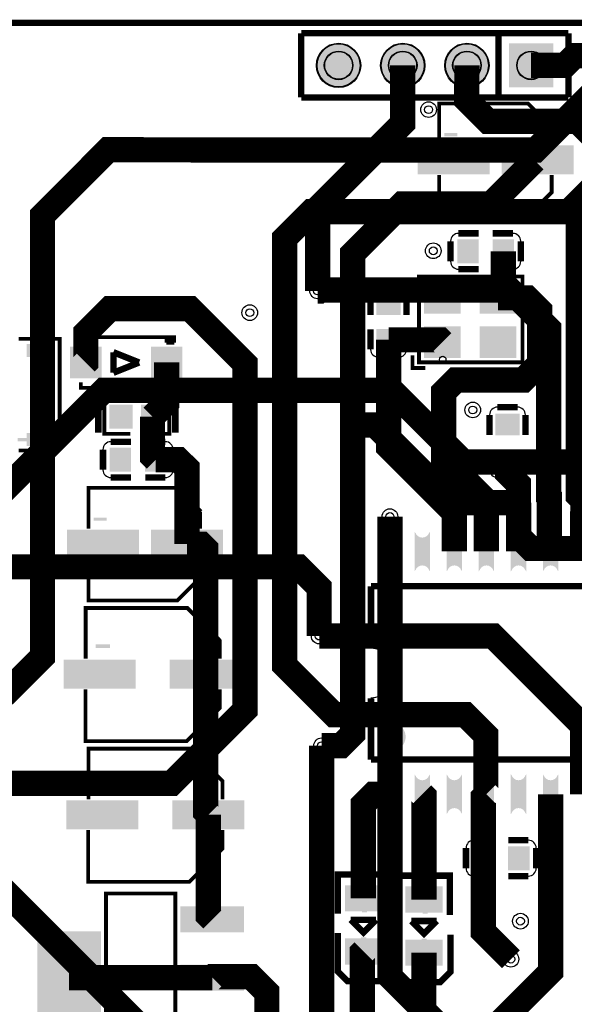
# Model space of a CAD drawing. Header units: millimetres. Extents: x -16.3 to 45, y -46.7 to 12.4.
# Tile 3 of 4: x 5.7 to 27.6, y -26.5 to 12.4. Entities that reach past the tile are written whole.
import ezdxf

# ---------------------------------------------------------------- set-up
doc = ezdxf.new("R2010")
doc.units = ezdxf.units.MM
for name, color, linetype, true_color in [('BoardOutLine', 7, 'Continuous', 0xff00ff), ('BottomLayer', 7, 'Continuous', 0x0000ff), ('BottomSolderMaskLayer', 7, 'Continuous', 0xaa00ff), ('Document', 7, 'Continuous', 0xffffff), ('Hole', 7, 'Continuous', 0x222222), ('Multi-Layer', 7, 'Continuous', 0xc0c0c0), ('TopLayer', 7, 'Continuous', 0xff0000), ('TopPasteMaskLayer', 7, 'Continuous', 0x808080), ('TopSilkLayer', 7, 'Continuous', 0xffcc00), ('TopSolderMaskLayer', 7, 'Continuous', 0x800080)]:
    doc.layers.add(name, color=color, linetype=linetype, true_color=true_color)

msp = doc.modelspace()

# ---------------------------------------------------------------- hatches: boundary and pattern name
at = {"layer": 'BottomSolderMaskLayer'}
for points in [[(17.402, 10.624, 1), (19.152, 10.624, 1)], [(19.942, 10.624, 1), (21.692, 10.624, 1)], [(22.482, 10.624, 1), (24.232, 10.624, 1)], [(26.772, 9.749), (25.022, 9.749), (25.022, 11.499), (26.772, 11.499)]]:
    msp.add_hatch(color=256, dxfattribs=at).paths.add_polyline_path(points)
at = {"layer": 'Document'}
for points in [[(26.314, 6.461), (26.314, 7.321), (26.185, 7.321), (26.185, 6.461)], [(22.465, 6.827), (22.465, 6.956), (22.981, 6.956), (22.981, 6.827)], [(26.507, 6.827), (26.507, 6.956), (25.991, 6.956), (25.991, 6.827)], [(22.28, 1.76), (22.28, 1.125), (22.407, 1.125), (22.407, 1.76)], [(22.019, 1.373), (22.654, 1.373), (22.654, 1.5), (22.019, 1.5)], [(21.749, 0.017), (21.785, 0.017), (21.785, -0.055), (21.749, -0.055)], [(21.785, 0.017), (21.821, 0.017), (21.821, -0.055), (21.785, -0.055)], [(21.821, 0.053), (21.857, 0.053), (21.857, -0.055), (21.821, -0.055)], [(21.857, 0.089), (21.893, 0.089), (21.893, -0.019), (21.857, -0.019)], [(21.893, 0.089), (21.929, 0.089), (21.929, -0.451), (21.893, -0.451)], [(21.929, 0.125), (21.965, 0.125), (21.965, -0.451), (21.929, -0.451)], [(21.965, 0.125), (22.001, 0.125), (22.001, -0.451), (21.965, -0.451)], [(22.001, 0.125), (22.037, 0.125), (22.037, -0.451), (22.001, -0.451)], [(8.214, -0.695), (8.214, -1.575), (8.034, -1.575), (8.034, -0.695)], [(7.654, -1.107), (8.534, -1.107), (8.534, -1.287), (7.654, -1.287)], [(11.184, -1.037), (12.064, -1.037), (12.064, -1.217), (11.184, -1.217)], [(12.431, -8.748), (12.431, -7.888), (12.302, -7.888), (12.302, -8.748)], [(8.582, -8.382), (8.582, -8.253), (9.098, -8.253), (9.098, -8.382)], [(12.624, -8.382), (12.624, -8.253), (12.108, -8.253), (12.108, -8.382)], [(12.954, -13.94), (12.954, -12.98), (12.81, -12.98), (12.81, -13.94)], [(8.658, -13.532), (8.658, -13.388), (9.234, -13.388), (9.234, -13.532)], [(13.17, -13.532), (13.17, -13.388), (12.594, -13.388), (12.594, -13.532)], [(13.064, -19.505), (13.064, -18.545), (12.92, -18.545), (12.92, -19.505)], [(8.768, -19.097), (8.768, -18.953), (9.344, -18.953), (9.344, -19.097)], [(13.28, -19.097), (13.28, -18.953), (12.704, -18.953), (12.704, -19.097)], [(19.2, -22.886), (19.2, -21.786), (19.4, -21.786), (19.4, -22.886)], [(21.6, -22.933), (21.6, -21.833), (21.8, -21.833), (21.8, -22.933)], [(19.816, -22.439), (18.716, -22.439), (18.716, -22.239), (19.816, -22.239)], [(22.216, -22.486), (21.116, -22.486), (21.116, -22.286), (22.216, -22.286)], [(19.369, -23.874), (19.369, -24.974), (19.169, -24.974), (19.169, -23.874)], [(21.769, -23.921), (21.769, -25.021), (21.569, -25.021), (21.569, -23.921)]]:
    msp.add_hatch(color=256, dxfattribs=at).paths.add_polyline_path(points)
at = {"layer": 'Multi-Layer'}
for points in [[(17.427, 10.624, 1), (19.127, 10.624, 1)], [(19.967, 10.624, 1), (21.667, 10.624, 1)], [(22.507, 10.624, 1), (24.207, 10.624, 1)], [(26.747, 9.774), (25.047, 9.774), (25.047, 11.474), (26.747, 11.474)]]:
    msp.add_hatch(color=256, dxfattribs=at).paths.add_polyline_path(points)
at = {"layer": 'TopLayer'}
for points in [[(24.235, 6.341), (21.435, 6.341), (21.435, 7.441), (24.235, 7.441)], [(27.557, 6.341), (24.757, 6.341), (24.757, 7.441), (27.557, 7.441)], [(22.999, 3.718), (23.799, 3.718), (23.799, 2.818), (22.999, 2.818)], [(24.399, 3.718), (25.199, 3.718), (25.199, 2.818), (24.399, 2.818)], [(21.687, 2.028), (23.087, 2.028), (23.087, 0.828), (21.687, 0.828)], [(23.887, 2.028), (25.287, 2.028), (25.287, 0.828), (23.887, 0.828)], [(20.704, 1.566), (20.704, 0.766), (19.804, 0.766), (19.804, 1.566)], [(20.704, 0.166), (20.704, -0.634), (19.804, -0.634), (19.804, 0.166)], [(21.687, 0.278), (23.087, 0.278), (23.087, -0.922), (21.687, -0.922)], [(23.887, 0.278), (25.287, 0.278), (25.287, -0.922), (23.887, -0.922)], [(8.87, -1.731), (7.67, -1.731), (7.67, -0.531), (8.87, -0.531)], [(12.07, -1.731), (10.87, -1.731), (10.87, -0.531), (12.07, -0.531)], [(10.104, -3.727), (10.104, -2.819), (9.231, -2.819), (9.231, -3.727)], [(10.474, -3.727), (10.474, -2.819), (11.347, -2.819), (11.347, -3.727)], [(25.413, -3.185), (25.413, -3.985), (24.513, -3.985), (24.513, -3.185)], [(9.24, -4.525), (10.04, -4.525), (10.04, -5.425), (9.24, -5.425)], [(10.64, -4.525), (11.44, -4.525), (11.44, -5.425), (10.64, -5.425)], [(25.413, -4.585), (25.413, -5.385), (24.513, -5.385), (24.513, -4.585)], [(10.352, -8.868), (7.552, -8.868), (7.552, -7.768), (10.352, -7.768)], [(13.674, -8.868), (10.874, -8.868), (10.874, -7.768), (13.674, -7.768)], [(20.6, -7.839, -0.785398), (20.04, -7.839), (20.04, -9.379, -0.785398), (20.6, -9.379)], [(21.87, -7.839, -0.785398), (21.31, -7.839), (21.31, -9.379, -0.785398), (21.87, -9.379)], [(23.14, -7.839, -0.785398), (22.58, -7.839), (22.58, -9.379, -0.785398), (23.14, -9.379)], [(24.41, -7.839, -0.785398), (23.85, -7.839), (23.85, -9.379, -0.785398), (24.41, -9.379)], [(25.68, -7.839, -0.785398), (25.12, -7.839), (25.12, -9.379, -0.785398), (25.68, -9.379)], [(26.95, -7.839, -0.785398), (26.39, -7.839), (26.39, -9.379, -0.785398), (26.95, -9.379)], [(10.214, -14.01), (7.414, -14.01), (7.414, -12.91), (10.214, -12.91)], [(14.414, -14.01), (11.614, -14.01), (11.614, -12.91), (14.414, -12.91)], [(20.6, -17.439, -0.785398), (20.04, -17.439), (20.04, -18.979, -0.785398), (20.6, -18.979)], [(21.87, -17.439, -0.785398), (21.31, -17.439), (21.31, -18.979, -0.785398), (21.87, -18.979)], [(23.14, -17.439, -0.785398), (22.58, -17.439), (22.58, -18.979, -0.785398), (23.14, -18.979)], [(24.41, -17.439, -0.785398), (23.85, -17.439), (23.85, -18.979, -0.785398), (24.41, -18.979)], [(25.68, -17.439, -0.785398), (25.12, -17.439), (25.12, -18.979, -0.785398), (25.68, -18.979)], [(26.95, -17.439, -0.785398), (26.39, -17.439), (26.39, -18.979, -0.785398), (26.95, -18.979)], [(10.324, -19.575), (7.524, -19.575), (7.524, -18.475), (10.324, -18.475)], [(14.524, -19.575), (11.724, -19.575), (11.724, -18.475), (14.524, -18.475)], [(24.411, -21.191), (23.611, -21.191), (23.611, -20.291), (24.411, -20.291)], [(25.811, -21.191), (25.011, -21.191), (25.011, -20.291), (25.811, -20.291)], [(19.96, -21.83), (19.96, -22.83), (18.56, -22.83), (18.56, -21.83)], [(22.36, -21.877), (22.36, -22.877), (20.96, -22.877), (20.96, -21.877)], [(14.512, -23.655), (14.512, -22.675), (12.042, -22.675), (12.042, -23.655)], [(8.842, -23.665), (8.842, -27.265), (6.372, -27.265), (6.372, -23.665)], [(19.96, -24.93), (19.96, -23.93), (18.56, -23.93), (18.56, -24.93)], [(22.36, -24.977), (22.36, -23.977), (20.96, -23.977), (20.96, -24.977)], [(14.512, -25.955), (14.512, -24.975), (12.042, -24.975), (12.042, -25.955)]]:
    msp.add_hatch(color=256, dxfattribs=at).paths.add_polyline_path(points)
at = {"layer": 'TopPasteMaskLayer'}
for points in [[(24.235, 6.341), (21.435, 6.341), (21.435, 7.441), (24.235, 7.441)], [(27.557, 6.341), (24.757, 6.341), (24.757, 7.441), (27.557, 7.441)], [(22.999, 3.718), (23.799, 3.718), (23.799, 2.818), (22.999, 2.818)], [(24.399, 3.718), (25.199, 3.718), (25.199, 2.818), (24.399, 2.818)], [(21.687, 2.028), (23.087, 2.028), (23.087, 0.828), (21.687, 0.828)], [(23.887, 2.028), (25.287, 2.028), (25.287, 0.828), (23.887, 0.828)], [(20.704, 1.566), (20.704, 0.766), (19.804, 0.766), (19.804, 1.566)], [(20.704, 0.166), (20.704, -0.634), (19.804, -0.634), (19.804, 0.166)], [(21.687, 0.278), (23.087, 0.278), (23.087, -0.922), (21.687, -0.922)], [(23.887, 0.278), (25.287, 0.278), (25.287, -0.922), (23.887, -0.922)], [(8.87, -1.731), (7.67, -1.731), (7.67, -0.531), (8.87, -0.531)], [(12.07, -1.731), (10.87, -1.731), (10.87, -0.531), (12.07, -0.531)], [(10.123, -3.418), (10.123, -3.128), (9.826, -2.819), (9.298, -2.819), (9.231, -2.887), (9.231, -3.659), (9.298, -3.727), (9.826, -3.727)], [(10.455, -3.418), (10.455, -3.128), (10.752, -2.819), (11.28, -2.819), (11.347, -2.887), (11.347, -3.659), (11.28, -3.727), (10.752, -3.727)], [(25.413, -3.185), (25.413, -3.985), (24.513, -3.985), (24.513, -3.185)], [(9.24, -4.525), (10.04, -4.525), (10.04, -5.425), (9.24, -5.425)], [(10.64, -4.525), (11.44, -4.525), (11.44, -5.425), (10.64, -5.425)], [(25.413, -4.585), (25.413, -5.385), (24.513, -5.385), (24.513, -4.585)], [(10.352, -8.868), (7.552, -8.868), (7.552, -7.768), (10.352, -7.768)], [(13.674, -8.868), (10.874, -8.868), (10.874, -7.768), (13.674, -7.768)], [(20.6, -7.839, -0.785398), (20.04, -7.839), (20.04, -9.379, -0.785398), (20.6, -9.379)], [(21.87, -7.839, -0.785398), (21.31, -7.839), (21.31, -9.379, -0.785398), (21.87, -9.379)], [(23.14, -7.839, -0.785398), (22.58, -7.839), (22.58, -9.379, -0.785398), (23.14, -9.379)], [(24.41, -7.839, -0.785398), (23.85, -7.839), (23.85, -9.379, -0.785398), (24.41, -9.379)], [(25.68, -7.839, -0.785398), (25.12, -7.839), (25.12, -9.379, -0.785398), (25.68, -9.379)], [(26.95, -7.839, -0.785398), (26.39, -7.839), (26.39, -9.379, -0.785398), (26.95, -9.379)], [(10.214, -14.01), (7.414, -14.01), (7.414, -12.91), (10.214, -12.91)], [(14.414, -14.01), (11.614, -14.01), (11.614, -12.91), (14.414, -12.91)], [(20.6, -17.439, -0.785398), (20.04, -17.439), (20.04, -18.979, -0.785398), (20.6, -18.979)], [(21.87, -17.439, -0.785398), (21.31, -17.439), (21.31, -18.979, -0.785398), (21.87, -18.979)], [(23.14, -17.439, -0.785398), (22.58, -17.439), (22.58, -18.979, -0.785398), (23.14, -18.979)], [(24.41, -17.439, -0.785398), (23.85, -17.439), (23.85, -18.979, -0.785398), (24.41, -18.979)], [(25.68, -17.439, -0.785398), (25.12, -17.439), (25.12, -18.979, -0.785398), (25.68, -18.979)], [(26.95, -17.439, -0.785398), (26.39, -17.439), (26.39, -18.979, -0.785398), (26.95, -18.979)], [(10.324, -19.575), (7.524, -19.575), (7.524, -18.475), (10.324, -18.475)], [(14.524, -19.575), (11.724, -19.575), (11.724, -18.475), (14.524, -18.475)], [(24.411, -21.191), (23.611, -21.191), (23.611, -20.291), (24.411, -20.291)], [(25.811, -21.191), (25.011, -21.191), (25.011, -20.291), (25.811, -20.291)], [(19.96, -21.83), (19.96, -22.83), (18.56, -22.83), (18.56, -21.83)], [(22.36, -21.877), (22.36, -22.877), (20.96, -22.877), (20.96, -21.877)], [(14.512, -23.655), (14.512, -22.675), (12.042, -22.675), (12.042, -23.655)], [(8.842, -23.665), (8.842, -27.265), (6.372, -27.265), (6.372, -23.665)], [(19.96, -24.93), (19.96, -23.93), (18.56, -23.93), (18.56, -24.93)], [(22.36, -24.977), (22.36, -23.977), (20.96, -23.977), (20.96, -24.977)], [(14.512, -25.955), (14.512, -24.975), (12.042, -24.975), (12.042, -25.955)]]:
    msp.add_hatch(color=256, dxfattribs=at).paths.add_polyline_path(points)
at = {"layer": 'TopSilkLayer'}
for points in [[(26.314, 7.45), (26.314, 8.31), (26.185, 8.31), (26.185, 7.45)], [(22.465, 7.816), (22.465, 7.945), (22.981, 7.945), (22.981, 7.816)], [(26.507, 7.816), (26.507, 7.945), (25.991, 7.945), (25.991, 7.816)], [(5.932, -0.398), (6.061, -0.398), (6.061, -0.914), (5.932, -0.914)], [(5.566, -4.247), (6.426, -4.247), (6.426, -4.118), (5.566, -4.118)], [(5.932, -4.44), (6.061, -4.44), (6.061, -3.924), (5.932, -3.924)], [(12.431, -7.759), (12.431, -6.899), (12.302, -6.899), (12.302, -7.759)], [(8.582, -7.393), (8.582, -7.264), (9.098, -7.264), (9.098, -7.393)], [(12.624, -7.393), (12.624, -7.264), (12.108, -7.264), (12.108, -7.393)], [(12.954, -12.836), (12.954, -11.876), (12.81, -11.876), (12.81, -12.836)], [(8.658, -12.428), (8.658, -12.284), (9.234, -12.284), (9.234, -12.428)], [(13.17, -12.428), (13.17, -12.284), (12.594, -12.284), (12.594, -12.428)], [(19.85, -15.939), (19.851, -15.906), (19.854, -15.872), (19.859, -15.839), (19.866, -15.807), (19.874, -15.774), (19.885, -15.743), (19.898, -15.712), (19.913, -15.682), (19.93, -15.653), (19.948, -15.625), (19.968, -15.598), (19.99, -15.573), (20.013, -15.549), (20.037, -15.526), (20.063, -15.505), (20.091, -15.486), (20.119, -15.468), (20.148, -15.452), (20.179, -15.438), (20.21, -15.426), (20.242, -15.416), (20.274, -15.408), (20.307, -15.402), (20.34, -15.398), (20.373, -15.396), (20.407, -15.396), (20.44, -15.398), (20.473, -15.402), (20.506, -15.408), (20.538, -15.416), (20.57, -15.426), (20.601, -15.438), (20.632, -15.452), (20.661, -15.468), (20.689, -15.486), (20.717, -15.505), (20.743, -15.526), (20.767, -15.549), (20.79, -15.573), (20.812, -15.598), (20.832, -15.625), (20.85, -15.653), (20.867, -15.682), (20.882, -15.712), (20.895, -15.743), (20.906, -15.774), (20.914, -15.807), (20.921, -15.839), (20.926, -15.872), (20.929, -15.906), (20.93, -15.939), (20.929, -15.972), (20.926, -16.006), (20.921, -16.039), (20.914, -16.071), (20.906, -16.104), (20.895, -16.135), (20.882, -16.166), (20.867, -16.196), (20.85, -16.225), (20.832, -16.253), (20.812, -16.28), (20.79, -16.305), (20.767, -16.329), (20.743, -16.352), (20.717, -16.373), (20.689, -16.392), (20.661, -16.41), (20.632, -16.426), (20.601, -16.44), (20.57, -16.452), (20.538, -16.462), (20.506, -16.47), (20.473, -16.476), (20.44, -16.48), (20.407, -16.482), (20.373, -16.482), (20.34, -16.48), (20.307, -16.476), (20.274, -16.47), (20.242, -16.462), (20.21, -16.452), (20.179, -16.44), (20.148, -16.426), (20.119, -16.41), (20.091, -16.392), (20.063, -16.373), (20.037, -16.352), (20.013, -16.329), (19.99, -16.305), (19.968, -16.28), (19.948, -16.253), (19.93, -16.225), (19.913, -16.196), (19.898, -16.166), (19.885, -16.135), (19.874, -16.104), (19.866, -16.071), (19.859, -16.039), (19.854, -16.006), (19.851, -15.972), (19.85, -15.939)], [(13.064, -18.401), (13.064, -17.441), (12.92, -17.441), (12.92, -18.401)], [(8.768, -17.993), (8.768, -17.849), (9.344, -17.849), (9.344, -17.993)], [(13.28, -17.993), (13.28, -17.849), (12.704, -17.849), (12.704, -17.993)]]:
    msp.add_hatch(color=256, dxfattribs=at).paths.add_polyline_path(points)
at = {"layer": 'TopSolderMaskLayer'}
for points in [[(17.402, 10.624, 1), (19.152, 10.624, 1)], [(19.942, 10.624, 1), (21.692, 10.624, 1)], [(22.482, 10.624, 1), (24.232, 10.624, 1)], [(26.772, 9.749), (25.022, 9.749), (25.022, 11.499), (26.772, 11.499)], [(24.261, 6.316), (21.41, 6.316), (21.41, 7.466), (24.261, 7.466)], [(27.582, 6.316), (24.731, 6.316), (24.731, 7.466), (27.582, 7.466)], [(22.974, 3.743), (23.824, 3.743), (23.824, 2.793), (22.974, 2.793)], [(24.374, 3.743), (25.224, 3.743), (25.224, 2.793), (24.374, 2.793)], [(21.662, 2.054), (23.112, 2.054), (23.112, 0.803), (21.662, 0.803)], [(23.862, 2.054), (25.312, 2.054), (25.312, 0.803), (23.862, 0.803)], [(20.733, 1.589), (20.733, 0.743), (19.775, 0.743), (19.775, 1.589)], [(20.733, 0.189), (20.733, -0.657), (19.775, -0.657), (19.775, 0.189)], [(21.662, 0.304), (23.112, 0.304), (23.112, -0.947), (21.662, -0.947)], [(23.862, 0.304), (25.312, 0.304), (25.312, -0.947), (23.862, -0.947)], [(8.895, -1.756), (7.645, -1.756), (7.645, -0.506), (8.895, -0.506)], [(12.095, -1.756), (10.845, -1.756), (10.845, -0.506), (12.095, -0.506)], [(10.129, -3.752), (10.129, -2.794), (9.205, -2.794), (9.205, -3.752)], [(10.449, -3.752), (10.449, -2.794), (11.373, -2.794), (11.373, -3.752)], [(25.442, -3.162), (25.442, -4.008), (24.484, -4.008), (24.484, -3.162)], [(9.215, -4.5), (10.065, -4.5), (10.065, -5.45), (9.215, -5.45)], [(10.615, -4.5), (11.465, -4.5), (11.465, -5.45), (10.615, -5.45)], [(25.442, -4.562), (25.442, -5.408), (24.484, -5.408), (24.484, -4.562)], [(10.378, -8.893), (7.527, -8.893), (7.527, -7.743), (10.378, -7.743)], [(13.699, -8.893), (10.848, -8.893), (10.848, -7.743), (13.699, -7.743)], [(20.625, -7.82, -0.785398), (20.015, -7.82), (20.015, -9.397, -0.785398), (20.625, -9.397)], [(21.895, -7.82, -0.785398), (21.285, -7.82), (21.285, -9.397, -0.785398), (21.895, -9.397)], [(23.165, -7.82, -0.785398), (22.555, -7.82), (22.555, -9.397, -0.785398), (23.165, -9.397)], [(24.435, -7.82, -0.785398), (23.825, -7.82), (23.825, -9.397, -0.785398), (24.435, -9.397)], [(25.705, -7.82, -0.785398), (25.095, -7.82), (25.095, -9.397, -0.785398), (25.705, -9.397)], [(26.976, -7.82, -0.785398), (26.365, -7.82), (26.365, -9.397, -0.785398), (26.976, -9.397)], [(10.239, -14.035), (7.389, -14.035), (7.389, -12.885), (10.239, -12.885)], [(14.439, -14.035), (11.589, -14.035), (11.589, -12.885), (14.439, -12.885)], [(20.625, -17.42, -0.785398), (20.015, -17.42), (20.015, -18.998, -0.785398), (20.625, -18.998)], [(21.895, -17.42, -0.785398), (21.285, -17.42), (21.285, -18.998, -0.785398), (21.895, -18.998)], [(23.165, -17.42, -0.785398), (22.555, -17.42), (22.555, -18.998, -0.785398), (23.165, -18.998)], [(24.435, -17.42, -0.785398), (23.825, -17.42), (23.825, -18.998, -0.785398), (24.435, -18.998)], [(25.705, -17.42, -0.785398), (25.095, -17.42), (25.095, -18.998, -0.785398), (25.705, -18.998)], [(26.976, -17.42, -0.785398), (26.365, -17.42), (26.365, -18.998, -0.785398), (26.976, -18.998)], [(10.349, -19.6), (7.499, -19.6), (7.499, -18.45), (10.349, -18.45)], [(14.549, -19.6), (11.699, -19.6), (11.699, -18.45), (14.549, -18.45)], [(24.436, -21.216), (23.586, -21.216), (23.586, -20.266), (24.436, -20.266)], [(25.836, -21.216), (24.986, -21.216), (24.986, -20.266), (25.836, -20.266)], [(19.995, -21.812), (19.995, -22.848), (18.525, -22.848), (18.525, -21.812)], [(22.395, -21.859), (22.395, -22.895), (20.925, -22.895), (20.925, -21.859)], [(14.537, -23.68), (14.537, -22.65), (12.017, -22.65), (12.017, -23.68)], [(8.867, -23.64), (8.867, -27.29), (6.347, -27.29), (6.347, -23.64)], [(19.995, -24.948), (19.995, -23.912), (18.525, -23.912), (18.525, -24.948)], [(22.395, -24.995), (22.395, -23.959), (20.925, -23.959), (20.925, -24.995)], [(14.537, -25.98), (14.537, -24.95), (12.017, -24.95), (12.017, -25.98)]]:
    msp.add_hatch(color=256, dxfattribs=at).paths.add_polyline_path(points)

# ---------------------------------------------------------------- linework, layer by layer
at = {"layer": 'BoardOutLine', "const_width": 0.254}
msp.add_lwpolyline([(-10.485, 0), (-10.485, -36.195), (0, -36.195), (0, -46.556), (34.379, -46.556), (34.379, -36.195), (44.864, -36.195), (44.864, 1.905), (34.379, 1.905), (34.379, 12.304), (0, 12.304), (0, 1.905), (-10.485, 1.905), (-10.485, 0)], close=True, dxfattribs=at)
at = {"layer": 'BottomLayer', "const_width": 1}
for points in [[(16.143, 0.71), (16.143, 3.784), (17.193, 4.834), (27.382, 4.834), (30.263, 7.715), (30.263, 10.43), (29.687, 11.006), (27.625, 11.006), (27.243, 10.624), (25.897, 10.624)], [(28.374, 9.572), (26.077, 7.275), (17.483, 7.275)], [(26.597, -2.597), (26.597, 0.205), (25.068, 1.734), (17.504, 1.734), (17.47, 1.7), (17.444, 1.7)], [(0.785, -11.519), (0.785, -10.434), (8.984, -2.235), (20.381, -2.235), (23.213, -5.067), (34.432, -5.067), (35.24, -4.257), (35.24, -3.081)], [(17.602, -16.294), (18.364, -16.294), (18.837, -15.822), (18.837, -3.599)], [(18.837, -3.599), (19.721, -3.599), (22.794, -6.673), (25.41, -6.673)], [(43.223, -16.754), (41.295, -16.754), (40.175, -15.634), (40.175, -9.591), (39.075, -8.489), (25.885, -8.489), (25.41, -8.014), (25.41, -6.673)], [(20.308, -7.227), (20.308, -25.42), (23.827, -28.939), (31.513, -28.939)], [(5.026, -9.214), (16.685, -9.214), (17.509, -10.038), (17.509, -11.954)], [(14.57, -11.326), (14.57, -14.882), (11.669, -17.783), (6.881, -17.783)], [(0.785, -17.038), (0.812, -17.011), (1.735, -17.011), (4.224, -19.5), (4.224, -21.202), (13.752, -30.73), (24.155, -30.73), (31.651, -30.73), (33.53, -28.851), (34.556, -27.825), (34.556, -25.717)]]:
    msp.add_lwpolyline(points, dxfattribs=at)
at = {"layer": 'BottomSolderMaskLayer'}
for centre, radius in [((18.277, 10.624), 0.875), ((20.817, 10.624), 0.875), ((23.357, 10.624), 0.875), ((18.277, 10.624), 0.566), ((20.817, 10.624), 0.566), ((23.357, 10.624), 0.566), ((25.897, 10.624), 0.566)]:
    msp.add_circle(centre, radius, dxfattribs=at)
at = {"layer": 'Document'}
for centre, radius in [((22.399, -1.014), 0.127), ((20.32, -18.959), 0.15)]:
    msp.add_circle(centre, radius, dxfattribs=at)
at = {"layer": 'Hole'}
for centre in [(21.839, 8.873), (17.483, 7.275), (22.024, 3.287), (17.444, 1.7), (14.761, 0.84), (16.143, 0.71), (26.597, -2.597), (23.588, -3.01), (18.836, -3.598), (25.409, -6.672), (20.308, -7.227), (14.57, -11.325), (17.509, -11.954), (17.602, -16.294), (6.881, -17.783), (25.476, -23.233), (25.097, -24.737)]:
    msp.add_circle(centre, 0.155, dxfattribs=at)
at = {"layer": 'Multi-Layer'}
for centre, radius in [((18.277, 10.624), 0.85), ((20.817, 10.624), 0.85), ((23.357, 10.624), 0.85), ((18.277, 10.624), 0.55), ((20.817, 10.624), 0.55), ((23.357, 10.624), 0.55), ((25.897, 10.624), 0.55), ((21.839, 8.873), 0.31), ((17.483, 7.275), 0.31), ((22.024, 3.287), 0.31), ((17.444, 1.7), 0.31), ((14.761, 0.84), 0.31), ((16.143, 0.71), 0.31), ((26.597, -2.597), 0.31), ((23.588, -3.01), 0.31), ((18.836, -3.598), 0.31), ((25.409, -6.672), 0.31), ((20.308, -7.227), 0.31), ((14.57, -11.325), 0.31), ((17.509, -11.954), 0.31), ((17.602, -16.294), 0.31), ((6.881, -17.783), 0.31), ((25.476, -23.233), 0.31), ((25.097, -24.737), 0.31)]:
    msp.add_circle(centre, radius, dxfattribs=at)
at = {"layer": 'TopLayer', "const_width": 1}
for points in [[(17.444, 1.7), (17.444, 4.965), (20.817, 8.338), (20.817, 10.624)], [(23.358, 10.625), (23.345, 9.251), (24.186, 8.412), (27.742, 8.412), (28.453, 7.701), (28.453, 5.105), (27.767, 4.42)], [(17.483, 7.275), (9.152, 7.285), (6.556, 4.689), (6.556, -12.769), (5.045, -14.277), (0.785, -14.277)], [(26.039, 6.864), (24.315, 5.14), (20.8, 5.14), (18.836, 3.176), (18.836, -3.598)], [(27.94, -8.608), (27.945, -6.571), (27.767, -6.393), (27.767, 4.42), (29.058, 5.71), (29.947, 5.71)], [(24.587, 1.428), (24.799, 1.64), (24.799, 3.268)], [(24.13, -8.608), (24.13, -6.619), (22.436, -4.925), (22.436, -2.304), (22.919, -1.821), (25.591, -1.821), (26.236, -1.176), (26.236, 0.927), (25.735, 1.427), (24.587, 1.427)], [(8.27, -1.131), (8.271, -1.13), (8.271, 0.045), (9.22, 0.994), (12.403, 0.994), (14.57, -1.173), (14.57, -11.325)], [(24.13, -18.209), (24.105, -18.184), (24.105, -15.875), (23.292, -15.062), (18.098, -15.062), (16.144, -13.109), (16.144, 0.709)], [(22.387, -0.322), (22.299, -0.234), (20.254, -0.234)], [(22.86, -8.608), (22.86, -7.074), (20.254, -4.468), (20.254, -0.234)], [(10.911, -3.273), (11.47, -2.714), (11.47, -1.131)], [(26.67, -8.609), (26.617, -8.556), (26.617, -6.464), (26.592, -6.439), (26.592, -3.786), (26.597, -3.781), (26.597, -2.597)], [(11.04, -4.975), (10.911, -4.846), (10.911, -3.273)], [(11.039, -4.976), (11.938, -4.976), (12.274, -5.311), (12.274, -8.318)], [(25.4, -8.608), (25.4, -5.949), (24.963, -5.512), (24.963, -4.986)], [(20.32, -8.609), (20.308, -8.597), (20.308, -7.227)], [(12.273, -8.319), (12.832, -8.319), (13.015, -8.501), (13.015, -13.459)], [(27.94, -18.209), (27.94, -15.5), (26.305, -13.865), (24.394, -11.954), (17.509, -11.954)], [(13.124, -19.025), (13.014, -18.915), (13.014, -13.46)], [(22.474, -32.907), (22.466, -32.899), (22.466, -31.303), (21.907, -30.744), (18.504, -30.744), (17.602, -29.842), (17.602, -16.294)], [(6.881, -17.783), (4.844, -17.783), (4.064, -18.562), (4.064, -21.905), (3.411, -22.558), (0.785, -22.558)], [(20.32, -18.209), (19.66, -18.209), (19.261, -18.608), (19.261, -22.329)], [(21.59, -18.209), (21.66, -18.279), (21.66, -22.377)], [(24.13, -18.209), (24.011, -18.328), (24.011, -20.741)], [(26.716, -33.038), (24.462, -30.784), (24.462, -27.44), (26.67, -25.232), (26.67, -18.209)], [(13.277, -23.165), (13.124, -23.012), (13.124, -19.025)], [(24.011, -20.741), (24.011, -23.651), (25.097, -24.737)], [(19.26, -24.43), (19.212, -24.478), (19.212, -27.425)], [(21.659, -24.478), (21.641, -27.407)], [(7.607, -25.465), (13.277, -25.465)], [(13.277, -25.465), (13.308, -25.434), (14.822, -25.434), (15.437, -26.049), (15.437, -30.816)]]:
    msp.add_lwpolyline(points, dxfattribs=at)
at = {"layer": 'TopSilkLayer'}
for points, const_width in [([(16.797, 9.354), (16.797, 11.894)], 0.254), ([(27.377, 11.894), (16.797, 11.894)], 0.254), ([(24.603, 9.354), (24.603, 11.894)], 0.254), ([(27.377, 9.354), (27.377, 11.894)], 0.254), ([(27.377, 9.354), (16.797, 9.354)], 0.254), ([(22.26, 7.498), (22.26, 9.117), (25.776, 9.117), (26.713, 8.181)], 0.152), ([(26.679, 8.181), (26.679, 7.498)], 0.152), ([(22.26, 6.284), (22.26, 4.665), (25.776, 4.665), (26.713, 5.601), (26.713, 6.284)], 0.152), ([(23.819, 3.978), (23.019, 3.978)], 0.254), ([(24.379, 3.978), (25.179, 3.978)], 0.254), ([(22.709, 2.868), (22.709, 3.668)], 0.254), ([(25.489, 3.668), (25.489, 2.868)], 0.254), ([(23.819, 2.558), (23.019, 2.558)], 0.254), ([(24.379, 2.558), (25.179, 2.558)], 0.254), ([(19.854, 1.856), (20.654, 1.856)], 0.254), ([(19.544, 0.746), (19.544, 1.546)], 0.254), ([(20.964, 0.746), (20.964, 1.546)], 0.254), ([(19.544, 0.186), (19.544, -0.614)], 0.254), ([(20.964, 0.186), (20.964, -0.614)], 0.254), ([(5.614, -0.193), (7.233, -0.193), (7.233, -3.709), (6.297, -4.646)], 0.152), ([(11.77, -0.351), (11.77, -0.131), (8.27, -0.131), (8.07, -0.131), (8.07, -0.351)], 0.152), ([(11.461, -0.351), (11.461, -0.131)], 0.152), ([(11.461, -0.351), (11.77, -0.351)], 0.152), ([(11.561, -0.351), (11.561, -0.131)], 0.152), ([(11.661, -0.131), (11.661, -0.351)], 0.152), ([(9.362, -1.537), (9.362, -0.725)], 0.254), ([(9.362, -0.725), (10.378, -1.131)], 0.254), ([(21.201, -0.844), (21.201, -1.352), (21.709, -1.352)], 0.152), ([(10.378, -1.131), (9.362, -1.537)], 0.254), ([(20.654, -0.924), (19.854, -0.924)], 0.254), ([(8.07, -1.911), (8.07, -2.131), (8.67, -2.131)], 0.152), ([(8.47, -2.131), (11.77, -2.131), (11.77, -1.911)], 0.152), ([(11.461, -1.911), (11.77, -1.911)], 0.152), ([(11.461, -2.131), (11.461, -1.911)], 0.152), ([(11.561, -2.131), (11.561, -1.911)], 0.152), ([(11.661, -1.911), (11.661, -2.131)], 0.152), ([(8.765, -2.638), (8.765, -3.908)], 0.254), ([(10.028, -3.955), (9.002, -3.955), (9.002, -2.591), (10.028, -2.591)], 0.152), ([(10.55, -3.955), (11.576, -3.955), (11.576, -2.591), (10.55, -2.591)], 0.152), ([(11.813, -2.638), (11.813, -3.908)], 0.254), ([(24.253, -4.005), (24.253, -3.205)], 0.254), ([(24.563, -2.895), (25.363, -2.895)], 0.254), ([(25.673, -4.005), (25.673, -3.205)], 0.254), ([(10.06, -4.265), (9.26, -4.265)], 0.254), ([(10.62, -4.265), (11.42, -4.265)], 0.254), ([(6.297, -4.612), (5.614, -4.612)], 0.152), ([(8.95, -5.375), (8.95, -4.575)], 0.254), ([(11.73, -4.575), (11.73, -5.375)], 0.254), ([(24.253, -4.565), (24.253, -5.365)], 0.254), ([(25.673, -4.565), (25.673, -5.365)], 0.254), ([(10.06, -5.685), (9.26, -5.685)], 0.254), ([(10.62, -5.685), (11.42, -5.685)], 0.254), ([(25.363, -5.675), (24.563, -5.675)], 0.254), ([(8.377, -7.711), (8.377, -6.092), (11.893, -6.092), (12.83, -7.028)], 0.152), ([(12.796, -7.028), (12.796, -7.711)], 0.152), ([(8.377, -8.925), (8.377, -10.544), (11.893, -10.544), (12.83, -9.608), (12.83, -8.925)], 0.152), ([(19.558, -9.98), (19.558, -12.436)], 0.254), ([(19.558, -9.98), (31.242, -9.98)], 0.254), ([(8.265, -12.853), (8.265, -10.841), (12.286, -10.841), (13.573, -12.129), (13.573, -12.853)], 0.152), ([(8.255, -14.067), (8.255, -16.109), (12.263, -16.109), (13.573, -14.801), (13.573, -14.067)], 0.152), ([(19.558, -16.838), (19.558, -14.42)], 0.254), ([(8.375, -18.418), (8.375, -16.406), (12.396, -16.406), (13.683, -17.694), (13.683, -18.418)], 0.152), ([(31.242, -16.838), (19.558, -16.838)], 0.254), ([(8.365, -19.632), (8.365, -21.674), (12.373, -21.674), (13.683, -20.366), (13.683, -19.632)], 0.152), ([(23.321, -21.141), (23.321, -20.341)], 0.254), ([(24.431, -20.031), (23.631, -20.031)], 0.254), ([(24.991, -20.031), (25.791, -20.031)], 0.254), ([(26.101, -20.341), (26.101, -21.141)], 0.254), ([(20.277, -22.937), (20.277, -21.387), (18.245, -21.387), (18.245, -22.937)], 0.254), ([(22.677, -22.984), (22.677, -21.434), (20.645, -21.434), (20.645, -22.984)], 0.254), ([(24.431, -21.451), (23.631, -21.451)], 0.254), ([(24.991, -21.451), (25.791, -21.451)], 0.254), ([(18.76, -23.18), (19.16, -23.58), (19.26, -23.68), (19.36, -23.58), (19.76, -23.18)], 0.254), ([(18.76, -23.18), (19.76, -23.18)], 0.254), ([(21.16, -23.227), (21.56, -23.627), (21.66, -23.727), (21.76, -23.627), (22.16, -23.227)], 0.254), ([(21.16, -23.227), (22.16, -23.227)], 0.254), ([(20.303, -23.724), (20.303, -25.197), (19.896, -25.604), (18.626, -25.604), (18.245, -25.223), (18.245, -23.699)], 0.254), ([(22.703, -23.771), (22.703, -25.244), (22.296, -25.651), (21.026, -25.651), (20.645, -25.27), (20.645, -23.746)], 0.254)]:
    msp.add_lwpolyline(points, dxfattribs=dict(at, const_width=const_width))
at = {"layer": 'TopSilkLayer', "const_width": 0.152}
for points in [[(21.458, 2.274), (21.458, -1.126), (25.558, -1.126), (25.558, 2.274), (21.458, 2.274)], [(9.071, -28.791), (9.071, -22.139), (11.813, -22.139), (11.813, -28.791), (9.071, -28.791)]]:
    msp.add_lwpolyline(points, close=True, dxfattribs=at)
at = {"layer": 'TopSilkLayer'}
for centre, radius, start, end in [((23.019, 3.668), 0.31, 90, 180.0094), ((25.179, 3.668), 0.31, 359.9953, 90), ((23.019, 2.868), 0.31, 180, 270), ((25.179, 2.868), 0.31, 270, 0), ((19.854, 1.546), 0.31, 90, 179.9953), ((20.654, 1.546), 0.31, 0, 90), ((19.854, -0.614), 0.31, 180, 270), ((20.654, -0.614), 0.31, 270, 0), ((24.563, -3.205), 0.31, 90, 179.9953), ((25.363, -3.205), 0.31, 0, 90), ((9.26, -4.575), 0.31, 90, 180.0094), ((11.42, -4.575), 0.31, 359.9953, 90), ((9.26, -5.375), 0.31, 180, 270), ((11.42, -5.375), 0.31, 270, 0), ((24.563, -5.365), 0.31, 180, 270), ((25.363, -5.365), 0.31, 270, 0), ((19.558, -13.414), 0.978, 270, 90), ((23.631, -20.341), 0.31, 90, 180), ((25.791, -20.341), 0.31, 360, 90), ((23.631, -21.141), 0.31, 179.9953, 270), ((25.791, -21.141), 0.31, 270, 0.0094)]:
    msp.add_arc(centre, radius, start, end, dxfattribs=at)
at = {"layer": 'TopSolderMaskLayer'}
for centre, radius in [((18.277, 10.624), 0.875), ((20.817, 10.624), 0.875), ((23.357, 10.624), 0.875), ((18.277, 10.624), 0.566), ((20.817, 10.624), 0.566), ((23.357, 10.624), 0.566), ((25.897, 10.624), 0.566)]:
    msp.add_circle(centre, radius, dxfattribs=at)

doc.saveas('drawing.dxf')
